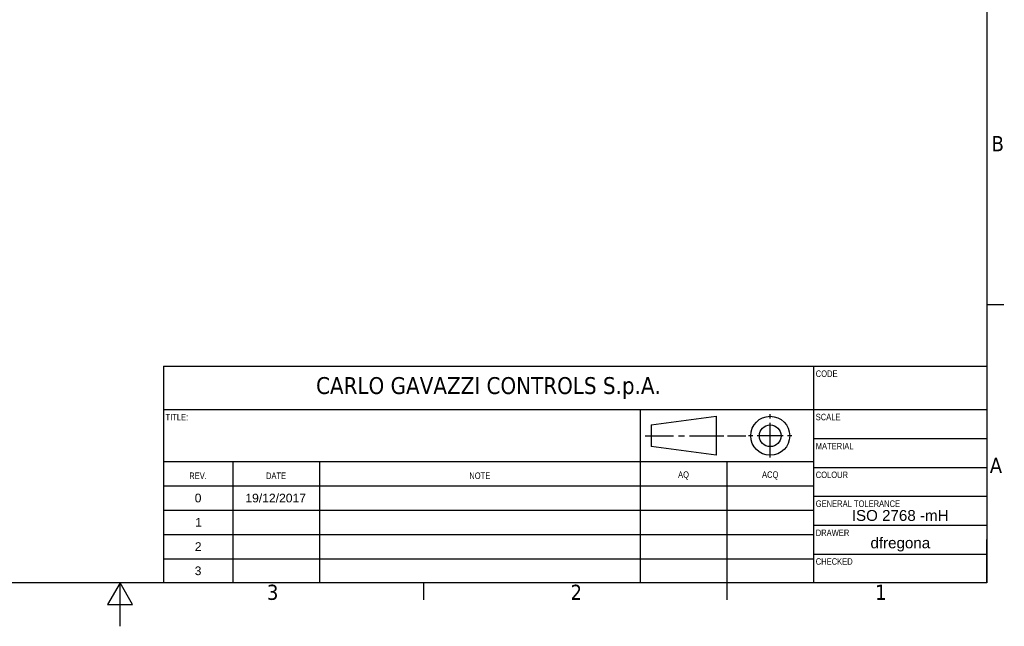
# Model space of a CAD drawing. Header units: millimetres. Extents: x 0 to 420, y 0 to 297.
# Tile 2 of 5: x 187 to 414, y 0 to 140. Entities that reach past the tile are written whole.
import ezdxf
from ezdxf.enums import TextEntityAlignment as Align

# ---------------------------------------------------------------- set-up
doc = ezdxf.new("R2010")
doc.units = ezdxf.units.MM
doc.layers.get('0').update_dxf_attribs({"lineweight": 25})
for name, color, linetype, lineweight in [('Geometria schizzo (ISO)', 7, 'Continuous', 25), ('Simboli(ISO)', 7, 'Continuous', 25), ('Simbolo (ISO)', 7, 'Continuous', 25), ('Titolo (ISO)', 7, 'Continuous', 50)]:
    doc.layers.add(name, color=color, linetype=linetype, lineweight=lineweight)
doc.styles.add('Corrente-ISO', font='arial.ttf')
doc.styles.add('DEFAULT-ISO', font='tahoma.ttf')
doc.styles.add('MONOTXT', font='monotxt.shx', dxfattribs={"width": 0.8})
doc.styles.add('Stile testo31', font='arial.ttf')
doc.styles.add('Stile testo36', font='arial.ttf')
doc.styles.add('Testo nota (ISO)', font='tahoma.ttf')

# ---------------------------------------------------------------- blocks, each defined once
blk = doc.blocks.new('Bordi Bordo di default')
at = {"layer": 'Geometria schizzo (ISO)'}
for p, q in [((410, 74.25), (413.9, 74.25)), ((280, 10), (280, 6.1)), ((350, 10), (350, 6.1))]:
    blk.add_line(p, q, dxfattribs=at)
at = {"layer": 'Geometria schizzo (ISO)', "flags": 128}
for points in [[(10, 10), (10, 287), (410, 287), (410, 10), (10, 10)], [(210, 0), (210, 10), (207.11, 5), (212.89, 5), (210, 10)]]:
    blk.add_lwpolyline(points, dxfattribs=at)
at = {"layer": 'Simbolo (ISO)', "char_height": 3.5, "attachment_point": 7, "style": 'DEFAULT-ISO'}
for s, insert in [('B', (411.08, 109.63)), ('A', (410.66, 35.38)), ('3', (243.91, 6.03)), ('2', (313.94, 6.1)), ('1', (384.21, 6.1))]:
    blk.add_mtext(s, dxfattribs=dict(at, insert=insert))
blk = doc.blocks.new('Cartigli A3CG')
at = {"linetype": 'Continuous'}
for p, q in [((230, 50), (420, 50)), ((380, 50), (380, 0.08)), ((230, 40), (420, 40)), ((340, 40), (340, 0)), ((380, 33.33), (420, 33.33)), ((230, 28), (380, 28)), ((246, 28), (246, 0)), ((266, 27.92), (266, 0)), ((360, 28), (360, 0.08)), ((380, 26.67), (420, 26.67)), ((380, 20), (420, 20)), ((380, 13.33), (420, 13.33)), ((380, 6.67), (420, 6.67))]:
    blk.add_line(p, q, dxfattribs=at)
for p, q in [((230, 50), (230, 0)), ((370, 37.96), (370, 38.96)), ((342.5, 36.46), (357.5, 38.46)), ((342.5, 36.46), (342.5, 31.46)), ((357.5, 38.46), (357.5, 29.46)), ((370, 28.96), (370, 36.96)), ((341.13, 33.96), (347.67, 33.96)), ((348.86, 33.96), (350.24, 33.96)), ((351.36, 33.96), (359.32, 33.96)), ((360.13, 33.96), (364.37, 33.96)), ((366, 33.96), (365, 33.96)), ((373, 33.96), (367, 33.96)), ((375, 33.96), (374, 33.96)), ((357.5, 29.46), (342.5, 31.46)), ((230, 22.4), (379.96, 22.4)), ((230, 16.8), (379.96, 16.8)), ((230, 11.2), (379.96, 11.2)), ((420, 0), (420, 10)), ((230, 5.6), (379.96, 5.6)), ((420, 0), (410, 0))]:
    blk.add_line(p, q)
for radius in [4.5, 2.5]:
    blk.add_circle((370, 33.96), radius)
at = {"layer": 'Simboli(ISO)', "color": 7, "char_height": 1.4986, "style": 'MONOTXT'}
for s, insert, attachment_point in [('\\fArial|b0|i0;\\H1.4986;CODE', (380.5, 47.53), 7), ('\\fArial|b0|i0;\\H1.4986;TITLE:', (230.5, 37.5), 7), ('\\fArial|b0|i0;\\H1.4986;SCALE', (380.5, 37.53), 7), ('\\fArial|b0|i0;\\H1.4986;MATERIAL', (380.5, 30.83), 7), ('\\fArial|b0|i0;\\H1.4986;REV.', (238, 24.75), 5), ('\\fArial|b0|i0;\\H1.4986;DATE', (256, 24.75), 5), ('\\fArial|b0|i0;\\H1.4986;NOTE', (303, 24.75), 5), ('\\fArial|b0|i0;\\H1.4986;AQ', (350, 24.8), 5), ('\\fArial|b0|i0;\\H1.4986;ACQ', (370, 24.8), 5), ('\\fArial|b0|i0;\\H1.4986;COLOUR', (380.5, 24.19), 7), ('\\fArial|b0|i0;\\H1.4986;GENERAL TOLERANCE', (380.5, 17.53), 7), ('\\fArial|b0|i0;\\H1.4986;DRAWER', (380.5, 10.83), 7), ('\\fArial|b0|i0;\\H1.4986;CHECKED', (380.5, 4.19), 7)]:
    blk.add_mtext(s, dxfattribs=dict(at, insert=insert, attachment_point=attachment_point))
at = {"layer": 'Simboli(ISO)', "color": 7}
for tag, height, style, p in [('NUMERO_PARTE', 2.5, 'Stile testo31', (400, 42.25)), ('SCALA', 2.5, 'Stile testo31', (400, 35.58)), ('TITOLO', 3.5, 'Corrente-ISO', (286.31, 34)), ('MATERIALE', 2.5, 'Stile testo31', (400, 28.92)), ('COLORE', 2.5, 'Stile testo31', (400, 22.25))]:
    blk.add_attdef(tag, text='', height=height, dxfattribs=dict(at, style=style)).set_placement(p, align=Align.MIDDLE_CENTER)
at = {"layer": 'Simboli(ISO)', "color": 7, "style": 'Stile testo31'}
for tag, p in [('Toll_generali_001', (388.82, 14.33)), ('AUTORE_001', (393.12, 8.01))]:
    blk.add_attdef(tag, p, '', height=2.5, dxfattribs=at)
at = {"layer": 'Titolo (ISO)', "insert": (305, 45), "char_height": 3.9, "attachment_point": 5, "style": 'Testo nota (ISO)'}
blk.add_mtext('\\fTahoma|b0|i0;\\H3.9000;CARLO GAVAZZI CONTROLS S.p.A.', dxfattribs=at)
at = {"layer": 'Titolo (ISO)', "style": 'Stile testo36'}
for tag, p in [('Rev_Campo_0_001', (237.23, 18.61)), ('Data_Campo_0_001', (248.92, 18.6)), ('Rev_Campo_1_001', (237.33, 13)), ('Rev_Campo_2_001', (237.26, 7.4)), ('Rev_Campo_3_001', (237.23, 1.81))]:
    blk.add_attdef(tag, p, '', height=2, dxfattribs=at)
for tag, p in [('Testo_Campo_0', (303, 19.6)), ('Data_Campo_1', (256, 14)), ('Testo_Campo_1', (303, 14)), ('Data_Campo_2', (256, 8.4)), ('Testo_Campo_2', (303, 8.4)), ('Data_Campo_3', (256, 2.8)), ('Testo_Campo_3', (303, 2.8))]:
    blk.add_attdef(tag, text='', height=2, dxfattribs=at).set_placement(p, align=Align.MIDDLE_CENTER)

msp = doc.modelspace()

# ---------------------------------------------------------------- block references
msp.add_blockref('Bordi Bordo di default', (0, 0))
msp.add_blockref('Cartigli A3CG', (-10, 10)).add_auto_attribs({'Toll_generali_001': 'ISO 2768 -mH', 'AUTORE_001': 'dfregona', 'Data_Campo_0_001': '19/12/2017', 'Rev_Campo_0_001': '0', 'Rev_Campo_1_001': '1', 'Rev_Campo_2_001': '2', 'Rev_Campo_3_001': '3'})

doc.saveas('drawing.dxf')
